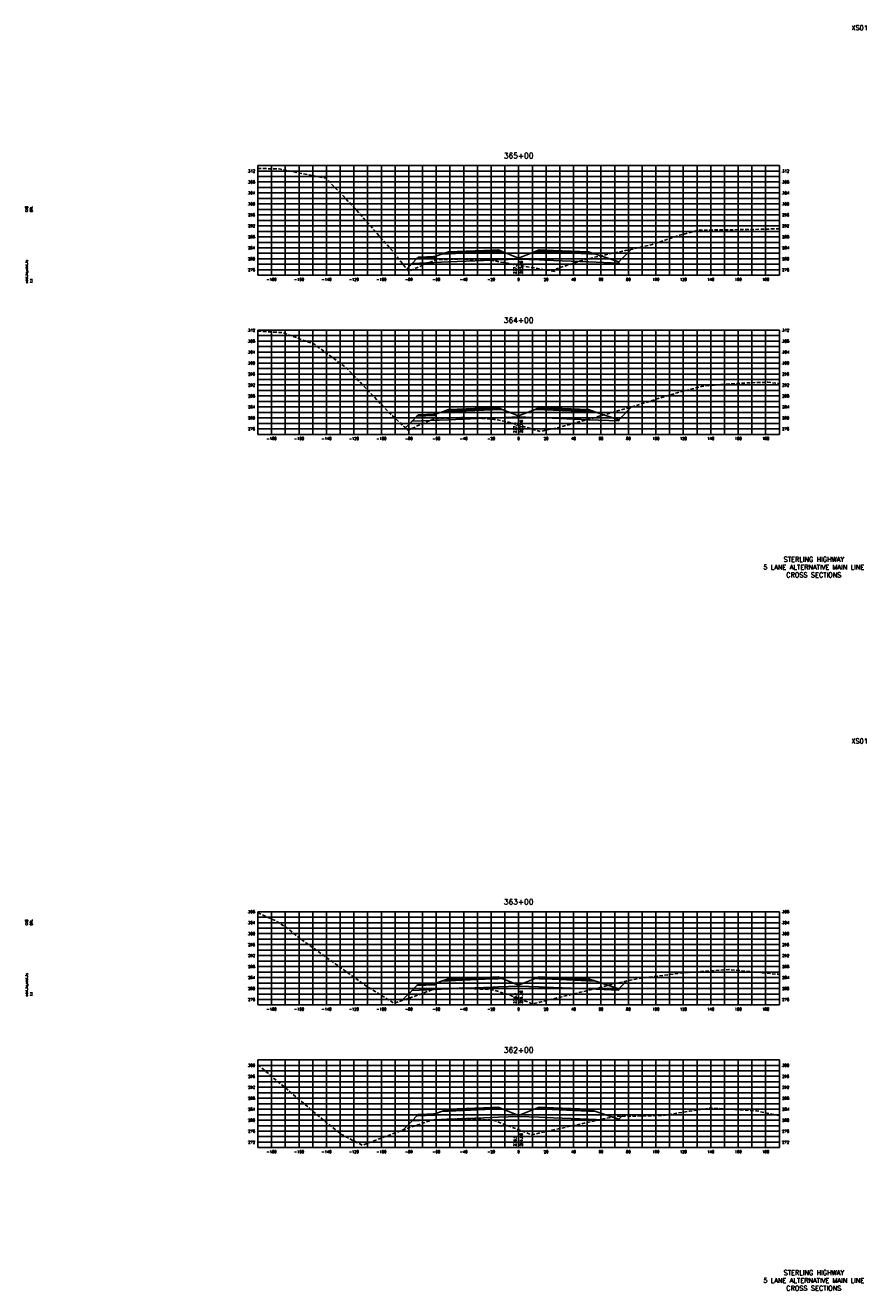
# Model space of a CAD drawing. Extents: x 37 to 10140, y -1968 to 9206.
# Tile 35 of 105: x 5877 to 6490, y 2616 to 3538. Entities that reach past the tile are written whole.
import ezdxf
from ezdxf.enums import TextEntityAlignment as Align

# ---------------------------------------------------------------- set-up
doc = ezdxf.new("R2010")
doc.units = 0
doc.header["$LTSCALE"] = 20
doc.header["$MEASUREMENT"] = 0
doc.linetypes.add('HIDDEN_050%', pattern=[0.1875, 0.125, -0.0625])
for name, color, linetype in [('S-AT-TXT175', 6, 'Continuous'), ('S-AT-TXT80', 1, 'Continuous'), ('XDATUM', 3, 'Continuous'), ('XEG', 1, 'HIDDEN_050%'), ('XFG', 2, 'Continuous'), ('XGRID', 251, 'Continuous'), ('XGRIDT', 2, 'Continuous'), ('XREF-BORDER', 7, 'Continuous')]:
    doc.layers.add(name, color=color, linetype=linetype)
doc.styles.add('L100', font='simplex.shx', dxfattribs={"height": 2})
doc.styles.add('L175', font='ROMANSM.shx', dxfattribs={"height": 3.5})
doc.styles.add('L80', font='ROMANSM.shx', dxfattribs={"height": 1.6})

# ---------------------------------------------------------------- blocks, each defined once
blk = doc.blocks.new('03025_00_att1')
at = {"layer": 'S-AT-TXT175', "style": 'L175'}
for tag, p in [('NUM', (32.402, 20.822)), ('LINE1', (30.64, 1.444)), ('LINE2', (30.64, 1.161)), ('LINE3', (30.64, 0.877))]:
    blk.add_attdef(tag, text='', height=0.175, dxfattribs=at).set_placement(p, align=Align.CENTER)
at = {"layer": 'S-AT-TXT80', "style": 'L80'}
for tag, p in [('DESIGNED', (2.094, 14.201)), ('CHECKED', (2.265, 14.201)), ('DRAFTED', (2.436, 14.201)), ('PCTB', (2.094, 11.605)), ('PSCALE', (2.265, 11.605)), ('PVIEW', (2.436, 11.605))]:
    blk.add_attdef(tag, p, '', height=0.08, rotation=90, dxfattribs=at)

msp = doc.modelspace()

# ---------------------------------------------------------------- linework, layer by layer
at = {"layer": 'XDATUM', "flags": 128}
for points in [[(6154.49, 3360.71), (6158.41, 3364.63), (6185, 3365.69), (6217, 3366.97), (6221, 3367.13), (6236, 3367.73), (6251, 3367.13), (6255, 3366.97), (6287, 3365.69), (6309, 3364.81), (6309, 3365.7), (6318.24, 3374.94)], [(6153.5, 3244.71), (6158.41, 3249.63), (6185, 3250.69), (6217, 3251.97), (6221, 3252.13), (6236, 3252.73), (6251, 3252.13), (6255, 3251.97), (6287, 3250.69), (6309, 3249.81), (6309, 3250.7), (6318.35, 3260.05)], [(6150.98, 2827.19), (6158.41, 2834.63), (6185, 2835.69), (6217, 2836.97), (6221, 2837.13), (6236, 2837.73), (6251, 2837.13), (6255, 2836.97), (6287, 2835.69), (6309, 2834.81), (6309, 2835.7), (6314.72, 2841.42)], [(6151.61, 2732.82), (6158.41, 2739.63), (6185, 2740.69), (6217, 2741.97), (6221, 2742.13), (6236, 2742.73), (6251, 2742.13), (6255, 2741.97), (6287, 2740.69), (6309, 2739.81), (6309, 2740.7), (6311.19, 2742.89)]]:
    msp.add_lwpolyline(points, dxfattribs=at)
at = {"layer": 'XEG', "flags": 128}
for points in [[(6046, 3433.76), (6049.63, 3433.76), (6061.57, 3433.57), (6074.18, 3430.83), (6095.53, 3426.79), (6115.72, 3405.98), (6144.06, 3373.73), (6155.97, 3358.86), (6159.58, 3360.53), (6173.73, 3366.42), (6174.21, 3366.62), (6175.49, 3367.34), (6190.79, 3367.74), (6195.32, 3367.86), (6210.59, 3367.06), (6215.01, 3366.85), (6215.67, 3366.73), (6218.93, 3366.36), (6229.04, 3364.53), (6234.51, 3363.57), (6236, 3363.31), (6236.13, 3363.29), (6238.16, 3362.93), (6262.11, 3358.74), (6263.51, 3360.69), (6283.71, 3367.3), (6299.27, 3370.95), (6313.99, 3373.96), (6333.22, 3378.38), (6353.55, 3385.3), (6367.18, 3388.83), (6380.08, 3389.05), (6401.14, 3389.31), (6423.39, 3389.81), (6426, 3389.93)], [(6046, 3315.34), (6064.33, 3314.11), (6087.18, 3305.68), (6110.02, 3288.92), (6141.45, 3256.06), (6153.27, 3244.92), (6155.25, 3243.06), (6157.68, 3244.12), (6168.49, 3248.84), (6173.53, 3250.9), (6174.05, 3251.11), (6175.65, 3251.51), (6189.83, 3252.1), (6195.42, 3252.3), (6209.81, 3251.57), (6215.16, 3251.34), (6217.47, 3251.06), (6218.31, 3250.94), (6229.53, 3248.68), (6236, 3246.77), (6251.62, 3242.15), (6265.07, 3244.99), (6285.45, 3250.53), (6319.54, 3260.39), (6351.54, 3270.39), (6369.94, 3275.12), (6389.38, 3276.81), (6403.9, 3277.59), (6417.63, 3277.97), (6426, 3277.16)], [(6046, 2891.18), (6058.64, 2885.46), (6067.09, 2880.3), (6076.02, 2872.98), (6124.73, 2837.9), (6137.73, 2829.99), (6145.26, 2825.23), (6146.02, 2825.49), (6165.95, 2832.33), (6173.13, 2835.26), (6173.94, 2835.34), (6175.68, 2835.56), (6188.42, 2836.08), (6195.59, 2836.35), (6208.33, 2835.65), (6215.21, 2835.26), (6216.28, 2835.07), (6218.41, 2834.73), (6229.61, 2831.14), (6236, 2828.69), (6246.19, 2824.78), (6259.79, 2828.05), (6285.54, 2834.36), (6304.79, 2839.21), (6323, 2843.26), (6338.74, 2845.2), (6355.38, 2847.36), (6389.09, 2849.82), (6425.22, 2846.35), (6426, 2846.27)], [(6046, 2780.42), (6096.19, 2738.09), (6106.27, 2729.99), (6111.85, 2727.1), (6122.13, 2721.77), (6156.15, 2734.53), (6172.43, 2739.91), (6173.64, 2739.99), (6175.58, 2740.31), (6187.45, 2740.83), (6195.38, 2741.18), (6203.34, 2740.78), (6215.07, 2740.27), (6216.31, 2740.09), (6218.06, 2739.89), (6229.05, 2735.7), (6236, 2733.03), (6239.41, 2731.72), (6245.61, 2729.33), (6251.53, 2730.69), (6261.79, 2733.04), (6294.46, 2740.19), (6307.55, 2742.86), (6321.37, 2742.97), (6341.5, 2743.49), (6360.55, 2746.61), (6375.46, 2748.8), (6391.21, 2748.01), (6409.42, 2746.81), (6426, 2743.27)]]:
    msp.add_lwpolyline(points, dxfattribs=at)
at = {"layer": 'XFG', "flags": 128}
for points in [[(6236, 3368.47), (6224.05, 3373.25), (6221, 3373.13), (6217, 3372.97), (6185, 3371.69), (6180.43, 3371.51), (6175, 3369.7), (6175, 3368.7), (6161.96, 3368.18), (6158.41, 3364.63), (6185, 3365.69), (6217, 3366.97), (6221, 3367.13), (6236, 3367.73), (6236, 3368.47)], [(6175, 3369.7), (6174, 3369.66), (6174, 3369.32), (6164, 3368.92), (6164, 3369.26), (6163, 3369.22), (6161.96, 3368.18), (6175, 3368.7), (6175, 3369.7)], [(6174, 3369.66), (6164, 3369.26), (6164, 3368.92), (6174, 3369.32), (6174, 3369.66)], [(6221, 3373.47), (6217, 3373.31), (6185, 3372.03), (6185, 3373.03), (6180.43, 3371.51), (6185, 3371.69), (6217, 3372.97), (6221, 3373.13), (6224.05, 3373.25), (6221, 3374.47), (6221, 3373.47)], [(6221, 3374.47), (6217, 3374.31), (6185, 3373.03), (6185, 3372.69), (6217, 3373.97), (6221, 3374.13), (6221, 3374.47)], [(6221, 3374.13), (6217, 3373.97), (6185, 3372.69), (6185, 3372.03), (6217, 3373.31), (6221, 3373.47), (6221, 3374.13)], [(6236, 3368.47), (6247.96, 3373.25), (6251, 3373.13), (6255, 3372.97), (6287, 3371.69), (6291.57, 3371.51), (6309, 3365.7), (6309, 3364.81), (6287, 3365.69), (6255, 3366.97), (6251, 3367.13), (6236, 3367.73)], [(6251, 3374.47), (6247.96, 3373.25), (6251, 3373.13), (6255, 3372.97), (6287, 3371.69), (6291.57, 3371.51), (6287, 3373.03), (6287, 3372.03), (6255, 3373.31), (6251, 3373.47), (6251, 3374.47)], [(6251, 3374.47), (6251, 3374.13), (6255, 3373.97), (6287, 3372.69), (6287, 3373.03), (6255, 3374.31), (6251, 3374.47)], [(6251, 3374.13), (6251, 3373.47), (6255, 3373.31), (6287, 3372.03), (6287, 3372.69), (6255, 3373.97), (6251, 3374.13)], [(6309, 3365.7), (6309, 3365.7), (6318.24, 3374.94)], [(6158.41, 3364.63), (6158.41, 3364.63), (6154.49, 3360.71)], [(6236, 3253.47), (6224.05, 3258.25), (6221, 3258.13), (6217, 3257.97), (6185, 3256.69), (6180.43, 3256.51), (6175, 3254.7), (6175, 3253.7), (6161.96, 3253.18), (6158.41, 3249.63), (6185, 3250.69), (6217, 3251.97), (6221, 3252.13), (6236, 3252.73), (6236, 3253.47)], [(6221, 3258.47), (6217, 3258.31), (6185, 3257.03), (6185, 3258.03), (6180.43, 3256.51), (6185, 3256.69), (6217, 3257.97), (6221, 3258.13), (6224.05, 3258.25), (6221, 3259.47), (6221, 3258.47)], [(6221, 3259.47), (6217, 3259.31), (6185, 3258.03), (6185, 3257.69), (6217, 3258.97), (6221, 3259.13), (6221, 3259.47)], [(6221, 3259.13), (6217, 3258.97), (6185, 3257.69), (6185, 3257.03), (6217, 3258.31), (6221, 3258.47), (6221, 3259.13)], [(6236, 3253.47), (6247.96, 3258.25), (6251, 3258.13), (6255, 3257.97), (6287, 3256.69), (6291.57, 3256.51), (6309, 3250.7), (6309, 3249.81), (6287, 3250.69), (6255, 3251.97), (6251, 3252.13), (6236, 3252.73)], [(6251, 3259.47), (6247.96, 3258.25), (6251, 3258.13), (6255, 3257.97), (6287, 3256.69), (6291.57, 3256.51), (6287, 3258.03), (6287, 3257.03), (6255, 3258.31), (6251, 3258.47), (6251, 3259.47)], [(6251, 3259.47), (6251, 3259.13), (6255, 3258.97), (6287, 3257.69), (6287, 3258.03), (6255, 3259.31), (6251, 3259.47)], [(6251, 3259.13), (6251, 3258.47), (6255, 3258.31), (6287, 3257.03), (6287, 3257.69), (6255, 3258.97), (6251, 3259.13)], [(6309, 3250.7), (6309, 3250.7), (6318.35, 3260.05)], [(6158.41, 3249.63), (6158.41, 3249.63), (6153.5, 3244.71)], [(6175, 3254.7), (6174, 3254.66), (6174, 3254.32), (6164, 3253.92), (6164, 3254.26), (6163, 3254.22), (6161.96, 3253.18), (6175, 3253.7), (6175, 3254.7)], [(6174, 3254.66), (6164, 3254.26), (6164, 3253.92), (6174, 3254.32), (6174, 3254.66)], [(6236, 2838.47), (6224.05, 2843.25), (6221, 2843.13), (6217, 2842.97), (6185, 2841.69), (6180.43, 2841.51), (6175, 2839.7), (6175, 2838.7), (6161.96, 2838.18), (6158.41, 2834.63), (6185, 2835.69), (6217, 2836.97), (6221, 2837.13), (6236, 2837.73), (6236, 2838.47)], [(6221, 2843.47), (6217, 2843.31), (6185, 2842.03), (6185, 2843.03), (6180.43, 2841.51), (6185, 2841.69), (6217, 2842.97), (6221, 2843.13), (6224.05, 2843.25), (6221, 2844.47), (6221, 2843.47)], [(6221, 2844.47), (6217, 2844.31), (6185, 2843.03), (6185, 2842.69), (6217, 2843.97), (6221, 2844.13), (6221, 2844.47)], [(6221, 2844.13), (6217, 2843.97), (6185, 2842.69), (6185, 2842.03), (6217, 2843.31), (6221, 2843.47), (6221, 2844.13)], [(6236, 2838.47), (6247.96, 2843.25), (6251, 2843.13), (6255, 2842.97), (6287, 2841.69), (6291.57, 2841.51), (6309, 2835.7), (6309, 2834.81), (6287, 2835.69), (6255, 2836.97), (6251, 2837.13), (6236, 2837.73)], [(6251, 2844.47), (6247.96, 2843.25), (6251, 2843.13), (6255, 2842.97), (6287, 2841.69), (6291.57, 2841.51), (6287, 2843.03), (6287, 2842.03), (6255, 2843.31), (6251, 2843.47), (6251, 2844.47)], [(6251, 2844.47), (6251, 2844.13), (6255, 2843.97), (6287, 2842.69), (6287, 2843.03), (6255, 2844.31), (6251, 2844.47)], [(6251, 2844.13), (6251, 2843.47), (6255, 2843.31), (6287, 2842.03), (6287, 2842.69), (6255, 2843.97), (6251, 2844.13)], [(6309, 2835.7), (6309, 2835.7), (6314.72, 2841.42)], [(6158.41, 2834.63), (6158.41, 2834.63), (6150.98, 2827.19)], [(6175, 2839.7), (6174, 2839.66), (6174, 2839.32), (6164, 2838.92), (6164, 2839.26), (6163, 2839.22), (6161.96, 2838.18), (6175, 2838.7), (6175, 2839.7)], [(6174, 2839.66), (6164, 2839.26), (6164, 2838.92), (6174, 2839.32), (6174, 2839.66)], [(6221, 2748.47), (6217, 2748.31), (6185, 2747.03), (6185, 2748.03), (6180.43, 2746.51), (6185, 2746.69), (6217, 2747.97), (6221, 2748.13), (6224.05, 2748.25), (6221, 2749.47), (6221, 2748.47)], [(6221, 2749.47), (6217, 2749.31), (6185, 2748.03), (6185, 2747.69), (6217, 2748.97), (6221, 2749.13), (6221, 2749.47)], [(6221, 2749.13), (6217, 2748.97), (6185, 2747.69), (6185, 2747.03), (6217, 2748.31), (6221, 2748.47), (6221, 2749.13)], [(6251, 2749.47), (6247.96, 2748.25), (6251, 2748.13), (6255, 2747.97), (6287, 2746.69), (6291.57, 2746.51), (6287, 2748.03), (6287, 2747.03), (6255, 2748.31), (6251, 2748.47), (6251, 2749.47)], [(6251, 2749.47), (6251, 2749.13), (6255, 2748.97), (6287, 2747.69), (6287, 2748.03), (6255, 2749.31), (6251, 2749.47)], [(6251, 2749.13), (6251, 2748.47), (6255, 2748.31), (6287, 2747.03), (6287, 2747.69), (6255, 2748.97), (6251, 2749.13)], [(6236, 2743.47), (6224.05, 2748.25), (6221, 2748.13), (6217, 2747.97), (6185, 2746.69), (6180.43, 2746.51), (6175, 2744.7), (6175, 2743.7), (6161.96, 2743.18), (6158.41, 2739.63), (6185, 2740.69), (6217, 2741.97), (6221, 2742.13), (6236, 2742.73), (6236, 2743.47)], [(6175, 2744.7), (6174, 2744.66), (6174, 2744.32), (6164, 2743.92), (6164, 2744.26), (6163, 2744.22), (6161.96, 2743.18), (6175, 2743.7), (6175, 2744.7)], [(6174, 2744.66), (6164, 2744.26), (6164, 2743.92), (6174, 2744.32), (6174, 2744.66)], [(6236, 2743.47), (6247.96, 2748.25), (6251, 2748.13), (6255, 2747.97), (6287, 2746.69), (6291.57, 2746.51), (6309, 2740.7), (6309, 2739.81), (6287, 2740.69), (6255, 2741.97), (6251, 2742.13), (6236, 2742.73)], [(6309, 2740.7), (6309, 2740.7), (6311.19, 2742.89)], [(6158.41, 2739.63), (6158.41, 2739.63), (6151.61, 2732.82)]]:
    msp.add_lwpolyline(points, dxfattribs=at)
at = {"layer": 'XGRID'}
for p, q in [((6046, 3356), (6046, 3436)), ((6046, 3436), (6426, 3436)), ((6046, 3432), (6426, 3432)), ((6056, 3356), (6056, 3436)), ((6066, 3356), (6066, 3436)), ((6076, 3356), (6076, 3436)), ((6086, 3356), (6086, 3436)), ((6096, 3356), (6096, 3436)), ((6106, 3356), (6106, 3436)), ((6116, 3356), (6116, 3436)), ((6126, 3356), (6126, 3436)), ((6136, 3356), (6136, 3436)), ((6146, 3356), (6146, 3436)), ((6156, 3356), (6156, 3436)), ((6166, 3356), (6166, 3436)), ((6176, 3356), (6176, 3436)), ((6186, 3356), (6186, 3436)), ((6196, 3356), (6196, 3436)), ((6206, 3356), (6206, 3436)), ((6216, 3356), (6216, 3436)), ((6226, 3356), (6226, 3436)), ((6236, 3356), (6236, 3436)), ((6246, 3356), (6246, 3436)), ((6256, 3356), (6256, 3436)), ((6266, 3356), (6266, 3436)), ((6276, 3356), (6276, 3436)), ((6286, 3356), (6286, 3436)), ((6296, 3356), (6296, 3436)), ((6306, 3356), (6306, 3436)), ((6316, 3356), (6316, 3436)), ((6326, 3356), (6326, 3436)), ((6336, 3356), (6336, 3436)), ((6346, 3356), (6346, 3436)), ((6356, 3356), (6356, 3436)), ((6366, 3356), (6366, 3436)), ((6376, 3356), (6376, 3436)), ((6386, 3356), (6386, 3436)), ((6396, 3356), (6396, 3436)), ((6406, 3356), (6406, 3436)), ((6416, 3356), (6416, 3436)), ((6426, 3356), (6426, 3436)), ((6046, 3428), (6426, 3428)), ((6046, 3424), (6426, 3424)), ((6046, 3420), (6426, 3420)), ((6046, 3416), (6426, 3416)), ((6046, 3412), (6426, 3412)), ((6046, 3408), (6426, 3408)), ((6046, 3404), (6426, 3404)), ((6046, 3400), (6426, 3400)), ((6046, 3396), (6426, 3396)), ((6046, 3392), (6426, 3392)), ((6046, 3388), (6426, 3388)), ((6046, 3384), (6426, 3384)), ((6046, 3380), (6426, 3380)), ((6046, 3376), (6426, 3376)), ((6046, 3372), (6426, 3372)), ((6046, 3368), (6426, 3368)), ((6046, 3364), (6426, 3364)), ((6046, 3360), (6426, 3360)), ((6046, 3356), (6426, 3356)), ((6046, 3240), (6046, 3316)), ((6046, 3316), (6426, 3316)), ((6046, 3312), (6426, 3312)), ((6056, 3240), (6056, 3316)), ((6066, 3240), (6066, 3316)), ((6076, 3240), (6076, 3316)), ((6086, 3240), (6086, 3316)), ((6096, 3240), (6096, 3316)), ((6106, 3240), (6106, 3316)), ((6116, 3240), (6116, 3316)), ((6126, 3240), (6126, 3316)), ((6136, 3240), (6136, 3316)), ((6146, 3240), (6146, 3316)), ((6156, 3240), (6156, 3316)), ((6166, 3240), (6166, 3316)), ((6176, 3240), (6176, 3316)), ((6186, 3240), (6186, 3316)), ((6196, 3240), (6196, 3316)), ((6206, 3240), (6206, 3316)), ((6216, 3240), (6216, 3316)), ((6226, 3240), (6226, 3316)), ((6236, 3240), (6236, 3316)), ((6246, 3240), (6246, 3316)), ((6256, 3240), (6256, 3316)), ((6266, 3240), (6266, 3316)), ((6276, 3240), (6276, 3316)), ((6286, 3240), (6286, 3316)), ((6296, 3240), (6296, 3316)), ((6306, 3240), (6306, 3316)), ((6316, 3240), (6316, 3316)), ((6326, 3240), (6326, 3316)), ((6336, 3240), (6336, 3316)), ((6346, 3240), (6346, 3316)), ((6356, 3240), (6356, 3316)), ((6366, 3240), (6366, 3316)), ((6376, 3240), (6376, 3316)), ((6386, 3240), (6386, 3316)), ((6396, 3240), (6396, 3316)), ((6406, 3240), (6406, 3316)), ((6416, 3240), (6416, 3316)), ((6426, 3240), (6426, 3316)), ((6046, 3308), (6426, 3308)), ((6046, 3304), (6426, 3304)), ((6046, 3300), (6426, 3300)), ((6046, 3296), (6426, 3296)), ((6046, 3292), (6426, 3292)), ((6046, 3288), (6426, 3288)), ((6046, 3284), (6426, 3284)), ((6046, 3280), (6426, 3280)), ((6046, 3276), (6426, 3276)), ((6046, 3272), (6426, 3272)), ((6046, 3268), (6426, 3268)), ((6046, 3264), (6426, 3264)), ((6046, 3260), (6426, 3260)), ((6046, 3256), (6426, 3256)), ((6046, 3252), (6426, 3252)), ((6046, 3248), (6426, 3248)), ((6046, 3244), (6426, 3244)), ((6046, 3240), (6426, 3240)), ((6046, 2824), (6046, 2892)), ((6046, 2892), (6426, 2892)), ((6046, 2888), (6426, 2888)), ((6056, 2824), (6056, 2892)), ((6066, 2824), (6066, 2892)), ((6076, 2824), (6076, 2892)), ((6086, 2824), (6086, 2892)), ((6096, 2824), (6096, 2892)), ((6106, 2824), (6106, 2892)), ((6116, 2824), (6116, 2892)), ((6126, 2824), (6126, 2892)), ((6136, 2824), (6136, 2892)), ((6146, 2824), (6146, 2892)), ((6156, 2824), (6156, 2892)), ((6166, 2824), (6166, 2892)), ((6176, 2824), (6176, 2892)), ((6186, 2824), (6186, 2892)), ((6196, 2824), (6196, 2892)), ((6206, 2824), (6206, 2892)), ((6216, 2824), (6216, 2892)), ((6226, 2824), (6226, 2892)), ((6236, 2824), (6236, 2892)), ((6246, 2824), (6246, 2892)), ((6256, 2824), (6256, 2892)), ((6266, 2824), (6266, 2892)), ((6276, 2824), (6276, 2892)), ((6286, 2824), (6286, 2892)), ((6296, 2824), (6296, 2892)), ((6306, 2824), (6306, 2892)), ((6316, 2824), (6316, 2892)), ((6326, 2824), (6326, 2892)), ((6336, 2824), (6336, 2892)), ((6346, 2824), (6346, 2892)), ((6356, 2824), (6356, 2892)), ((6366, 2824), (6366, 2892)), ((6376, 2824), (6376, 2892)), ((6386, 2824), (6386, 2892)), ((6396, 2824), (6396, 2892)), ((6406, 2824), (6406, 2892)), ((6416, 2824), (6416, 2892)), ((6426, 2824), (6426, 2892)), ((6046, 2884), (6426, 2884)), ((6046, 2880), (6426, 2880)), ((6046, 2876), (6426, 2876)), ((6046, 2872), (6426, 2872)), ((6046, 2868), (6426, 2868)), ((6046, 2864), (6426, 2864)), ((6046, 2860), (6426, 2860)), ((6046, 2856), (6426, 2856)), ((6046, 2852), (6426, 2852)), ((6046, 2848), (6426, 2848)), ((6046, 2844), (6426, 2844)), ((6046, 2840), (6426, 2840)), ((6046, 2836), (6426, 2836)), ((6046, 2832), (6426, 2832)), ((6046, 2828), (6426, 2828)), ((6046, 2824), (6426, 2824)), ((6046, 2720), (6046, 2784)), ((6046, 2784), (6426, 2784)), ((6046, 2780), (6426, 2780)), ((6056, 2720), (6056, 2784)), ((6066, 2720), (6066, 2784)), ((6076, 2720), (6076, 2784)), ((6086, 2720), (6086, 2784)), ((6096, 2720), (6096, 2784)), ((6106, 2720), (6106, 2784)), ((6116, 2720), (6116, 2784)), ((6126, 2720), (6126, 2784)), ((6136, 2720), (6136, 2784)), ((6146, 2720), (6146, 2784)), ((6156, 2720), (6156, 2784)), ((6166, 2720), (6166, 2784)), ((6176, 2720), (6176, 2784)), ((6186, 2720), (6186, 2784)), ((6196, 2720), (6196, 2784)), ((6206, 2720), (6206, 2784)), ((6216, 2720), (6216, 2784)), ((6226, 2720), (6226, 2784)), ((6236, 2720), (6236, 2784)), ((6246, 2720), (6246, 2784)), ((6256, 2720), (6256, 2784)), ((6266, 2720), (6266, 2784)), ((6276, 2720), (6276, 2784)), ((6286, 2720), (6286, 2784)), ((6296, 2720), (6296, 2784)), ((6306, 2720), (6306, 2784)), ((6316, 2720), (6316, 2784)), ((6326, 2720), (6326, 2784)), ((6336, 2720), (6336, 2784)), ((6346, 2720), (6346, 2784)), ((6356, 2720), (6356, 2784)), ((6366, 2720), (6366, 2784)), ((6376, 2720), (6376, 2784)), ((6386, 2720), (6386, 2784)), ((6396, 2720), (6396, 2784)), ((6406, 2720), (6406, 2784)), ((6416, 2720), (6416, 2784)), ((6426, 2720), (6426, 2784)), ((6046, 2776), (6426, 2776)), ((6046, 2772), (6426, 2772)), ((6046, 2768), (6426, 2768)), ((6046, 2764), (6426, 2764)), ((6046, 2760), (6426, 2760)), ((6046, 2756), (6426, 2756)), ((6046, 2752), (6426, 2752)), ((6046, 2748), (6426, 2748)), ((6046, 2744), (6426, 2744)), ((6046, 2740), (6426, 2740)), ((6046, 2736), (6426, 2736)), ((6046, 2732), (6426, 2732)), ((6046, 2728), (6426, 2728)), ((6046, 2724), (6426, 2724)), ((6046, 2720), (6426, 2720))]:
    msp.add_line(p, q, dxfattribs=at)

# ---------------------------------------------------------------- block references
at = {"layer": 'XREF-BORDER'}
ref = msp.add_blockref('03025_00_att1', (5836.45, 3118.23), dxfattribs=dict(at, xscale=20, yscale=20, zscale=20))
ref.add_attrib('LINE1', 'STERLING HIGHWAY', dxfattribs={"layer": 'S-AT-TXT175', "height": 3.5, "style": 'L175'}).set_placement((6451.07, 3147.1), align=Align.CENTER)
ref.add_attrib('LINE2', '5 LANE ALTERNATIVE MAIN LINE', dxfattribs={"layer": 'S-AT-TXT175', "height": 3.5, "style": 'L175'}).set_placement((6451.07, 3141.44), align=Align.CENTER)
ref.add_attrib('LINE3', 'CROSS SECTIONS', dxfattribs={"layer": 'S-AT-TXT175', "height": 3.5, "style": 'L175'}).set_placement((6451.07, 3135.77), align=Align.CENTER)
ref.add_attrib('NUM', 'XS01', dxfattribs={"layer": 'S-AT-TXT175', "height": 3.5, "style": 'L175'}).set_placement((6484.49, 3534.66), align=Align.CENTER)
ref.add_attrib('DESIGNED', 'CAB', (5878.33, 3402.25), dxfattribs={"layer": 'S-AT-TXT80', "height": 1.6, "rotation": 90, "style": 'L80'})
ref.add_attrib('CHECKED', 'DRL', (5881.75, 3402.25), dxfattribs={"layer": 'S-AT-TXT80', "height": 1.6, "rotation": 90, "style": 'L80'})
ref.add_attrib('PCTB', 'adot_hs,adot_fs', (5878.33, 3350.32), dxfattribs={"layer": 'S-AT-TXT80', "height": 1.6, "rotation": 90, "style": 'L80'})
ref.add_attrib('PSCALE', '1:1', (5881.75, 3350.32), dxfattribs={"layer": 'S-AT-TXT80', "height": 1.6, "rotation": 90, "style": 'L80'})
ref = msp.add_blockref('03025_00_att1', (5836.45, 2598.23), dxfattribs=dict(at, xscale=20, yscale=20, zscale=20))
ref.add_attrib('LINE1', 'STERLING HIGHWAY', dxfattribs={"layer": 'S-AT-TXT175', "height": 3.5, "style": 'L175'}).set_placement((6451.07, 2627.1), align=Align.CENTER)
ref.add_attrib('LINE2', '5 LANE ALTERNATIVE MAIN LINE', dxfattribs={"layer": 'S-AT-TXT175', "height": 3.5, "style": 'L175'}).set_placement((6451.07, 2621.44), align=Align.CENTER)
ref.add_attrib('LINE3', 'CROSS SECTIONS', dxfattribs={"layer": 'S-AT-TXT175', "height": 3.5, "style": 'L175'}).set_placement((6451.07, 2615.77), align=Align.CENTER)
ref.add_attrib('NUM', 'XS01', dxfattribs={"layer": 'S-AT-TXT175', "height": 3.5, "style": 'L175'}).set_placement((6484.49, 3014.66), align=Align.CENTER)
ref.add_attrib('DESIGNED', 'CAB', (5878.33, 2882.25), dxfattribs={"layer": 'S-AT-TXT80', "height": 1.6, "rotation": 90, "style": 'L80'})
ref.add_attrib('CHECKED', 'DRL', (5881.75, 2882.25), dxfattribs={"layer": 'S-AT-TXT80', "height": 1.6, "rotation": 90, "style": 'L80'})
ref.add_attrib('PCTB', 'adot_hs,adot_fs', (5878.33, 2830.32), dxfattribs={"layer": 'S-AT-TXT80', "height": 1.6, "rotation": 90, "style": 'L80'})
ref.add_attrib('PSCALE', '1:1', (5881.75, 2830.32), dxfattribs={"layer": 'S-AT-TXT80', "height": 1.6, "rotation": 90, "style": 'L80'})

# ---------------------------------------------------------------- texts
at = {"layer": 'XGRIDT', "style": 'L100'}
for s, p in [('365+00', (6236, 3440)), ('364+00', (6236, 3320)), ('363+00', (6236, 2896)), ('362+00', (6236, 2788))]:
    msp.add_text(s, height=4, dxfattribs=at).set_placement(p, align=Align.BOTTOM_CENTER)
for s, p in [('312', (6044, 3432)), ('308', (6044, 3424)), ('304', (6044, 3416)), ('300', (6044, 3408)), ('296', (6044, 3400)), ('292', (6044, 3392)), ('288', (6044, 3384)), ('284', (6044, 3376)), ('280', (6044, 3368)), ('276', (6044, 3360)), ('312', (6044, 3316)), ('308', (6044, 3308)), ('304', (6044, 3300)), ('300', (6044, 3292)), ('296', (6044, 3284)), ('292', (6044, 3276)), ('288', (6044, 3268)), ('284', (6044, 3260)), ('280', (6044, 3252)), ('276', (6044, 3244)), ('308', (6044, 2892)), ('304', (6044, 2884)), ('300', (6044, 2876)), ('296', (6044, 2868)), ('292', (6044, 2860)), ('288', (6044, 2852)), ('284', (6044, 2844)), ('280', (6044, 2836)), ('276', (6044, 2828)), ('300', (6044, 2780)), ('296', (6044, 2772)), ('292', (6044, 2764)), ('288', (6044, 2756)), ('284', (6044, 2748)), ('280', (6044, 2740)), ('276', (6044, 2732)), ('272', (6044, 2724))]:
    msp.add_text(s, height=2, dxfattribs=at).set_placement(p, align=Align.MIDDLE_RIGHT)
for s, p in [('312', (6428, 3432)), ('308', (6428, 3424)), ('304', (6428, 3416)), ('300', (6428, 3408)), ('296', (6428, 3400)), ('292', (6428, 3392)), ('288', (6428, 3384)), ('284', (6428, 3376)), ('280', (6428, 3368)), ('276', (6428, 3360)), ('312', (6428, 3316)), ('308', (6428, 3308)), ('304', (6428, 3300)), ('300', (6428, 3292)), ('296', (6428, 3284)), ('292', (6428, 3276)), ('288', (6428, 3268)), ('284', (6428, 3260)), ('280', (6428, 3252)), ('276', (6428, 3244)), ('308', (6428, 2892)), ('304', (6428, 2884)), ('300', (6428, 2876)), ('296', (6428, 2868)), ('292', (6428, 2860)), ('288', (6428, 2852)), ('284', (6428, 2844)), ('280', (6428, 2836)), ('276', (6428, 2828)), ('300', (6428, 2780)), ('296', (6428, 2772)), ('292', (6428, 2764)), ('288', (6428, 2756)), ('284', (6428, 2748)), ('280', (6428, 2740)), ('276', (6428, 2732)), ('272', (6428, 2724))]:
    msp.add_text(s, height=2, dxfattribs=at).set_placement(p, align=Align.MIDDLE_LEFT)
for s, p in [('277.7', (6235, 3357)), ('277.4', (6235, 3241)), ('276.3', (6235, 2825)), ('276.5', (6235, 2721))]:
    msp.add_text(s, height=2, rotation=90, dxfattribs=at).set_placement(p, align=Align.BOTTOM_LEFT)
for s, p in [('283.16', (6237, 3357)), ('283.66', (6237, 3241)), ('284.16', (6237, 2825)), ('284.66', (6237, 2721))]:
    msp.add_text(s, height=2, rotation=90, dxfattribs=at).set_placement(p, align=Align.TOP_LEFT)
for s, p in [('-180', (6056, 3354)), ('-160', (6076, 3354)), ('-140', (6096, 3354)), ('-120', (6116, 3354)), ('-100', (6136, 3354)), ('-80', (6156, 3354)), ('-60', (6176, 3354)), ('-40', (6196, 3354)), ('-20', (6216, 3354)), ('0', (6236, 3354)), ('20', (6256, 3354)), ('40', (6276, 3354)), ('60', (6296, 3354)), ('80', (6316, 3354)), ('100', (6336, 3354)), ('120', (6356, 3354)), ('140', (6376, 3354)), ('160', (6396, 3354)), ('180', (6416, 3354)), ('-180', (6056, 3238)), ('-160', (6076, 3238)), ('-140', (6096, 3238)), ('-120', (6116, 3238)), ('-100', (6136, 3238)), ('-80', (6156, 3238)), ('-60', (6176, 3238)), ('-40', (6196, 3238)), ('-20', (6216, 3238)), ('0', (6236, 3238)), ('20', (6256, 3238)), ('40', (6276, 3238)), ('60', (6296, 3238)), ('80', (6316, 3238)), ('100', (6336, 3238)), ('120', (6356, 3238)), ('140', (6376, 3238)), ('160', (6396, 3238)), ('180', (6416, 3238)), ('-180', (6056, 2822)), ('-160', (6076, 2822)), ('-140', (6096, 2822)), ('-120', (6116, 2822)), ('-100', (6136, 2822)), ('-80', (6156, 2822)), ('-60', (6176, 2822)), ('-40', (6196, 2822)), ('-20', (6216, 2822)), ('0', (6236, 2822)), ('20', (6256, 2822)), ('40', (6276, 2822)), ('60', (6296, 2822)), ('80', (6316, 2822)), ('100', (6336, 2822)), ('120', (6356, 2822)), ('140', (6376, 2822)), ('160', (6396, 2822)), ('180', (6416, 2822)), ('-180', (6056, 2718)), ('-160', (6076, 2718)), ('-140', (6096, 2718)), ('-120', (6116, 2718)), ('-100', (6136, 2718)), ('-80', (6156, 2718)), ('-60', (6176, 2718)), ('-40', (6196, 2718)), ('-20', (6216, 2718)), ('0', (6236, 2718)), ('20', (6256, 2718)), ('40', (6276, 2718)), ('60', (6296, 2718)), ('80', (6316, 2718)), ('100', (6336, 2718)), ('120', (6356, 2718)), ('140', (6376, 2718)), ('160', (6396, 2718)), ('180', (6416, 2718))]:
    msp.add_text(s, height=2, dxfattribs=at).set_placement(p, align=Align.TOP_CENTER)

doc.saveas('drawing.dxf')
